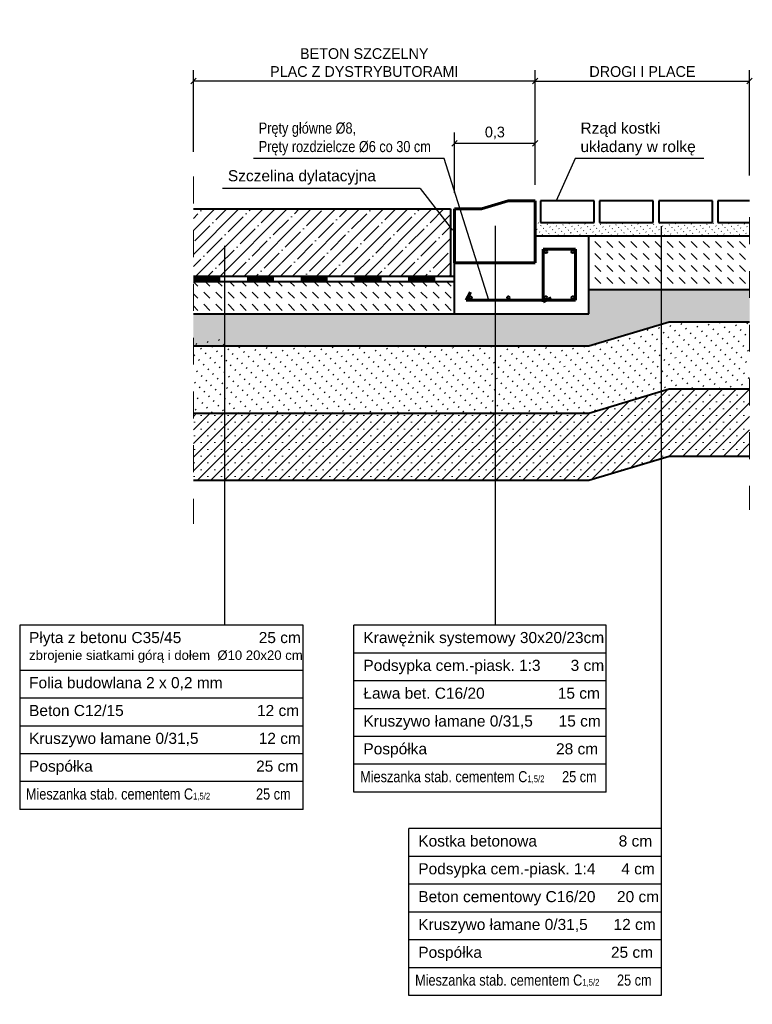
# Model space of a CAD drawing. Header units: millimetres. Extents: x 104.4 to 145.9, y 287.2 to 338.2.
# Tile 12 of 12: x 136.5 to 139.3, y 323 to 326.7. Entities that reach past the tile are written whole.
import ezdxf

# ---------------------------------------------------------------- set-up
doc = ezdxf.new("R2010")
doc.units = ezdxf.units.MM
doc.linetypes.add('ACAD_ISO03W100', pattern=[30, 12, -18])
doc.linetypes.add('DASHED2', pattern=[9.525, 6.35, -3.175])
doc.layers.get('0').update_dxf_attribs({"lineweight": 40})
for name, color, linetype, lineweight in [('beton', 5, 'Continuous', 60), ('IZOLACJA', 6, 'ACAD_ISO03W100', 100), ('kostka', 7, 'Continuous', 40), ('opis', 7, 'Continuous', 25), ('POSPÓŁKA', 1, 'Continuous', 40), ('wymiary', 5, 'Continuous', 15), ('wypełnienie', 3, 'Continuous', 13)]:
    doc.layers.add(name, color=color, linetype=linetype, lineweight=lineweight)
doc.dimstyles.new('Copy of ISO-25', dxfattribs={"dimtxt": 0.04, "dimasz": 0.02, "dimexe": 0.04, "dimexo": 0.06, "dimgap": 0.015, "dimtad": 1, "dimtxsty": 'Standard', "dimblk": 'OBLIQUE', "dimcen": 2.5, "dimadec": 0, "dimazin": 0, "dimtfac": 1, "dimtmove": 0, "dimatfit": 3, "dimfxl": 1, "dimarcsym": 0})

# ---------------------------------------------------------------- blocks, each defined once
blk = doc.blocks.new('_Oblique')
at = {"layer": 'beton', "color": 0, "lineweight": -2}
blk.add_line((-0.5, -0.5), (0.5, 0.5), dxfattribs=at)
blk = doc.blocks.new('*D989')
at = {"layer": 'Defpoints', "color": 0, "transparency": 16777216}
for p in [(137.1887, 326.4768), (138.4613, 326.226), (137.1887, 326.1528)]:
    blk.add_point(p, dxfattribs=at)
at = {"layer": 'wymiary', "color": 0, "lineweight": -2, "transparency": 16777216}
for p, q in [((137.1887, 326.2128), (137.1887, 326.5168)), ((138.4613, 326.286), (138.4613, 326.5168)), ((138.4613, 326.4768), (137.1887, 326.4768))]:
    blk.add_line(p, q, dxfattribs=at)
at = {"layer": 'wymiary', "color": 0, "lineweight": -2, "transparency": 16777216, "xscale": 0.02, "yscale": 0.02, "zscale": 0.02, "rotation": 180}
blk.add_blockref('_Oblique', (137.1887, 326.4768), dxfattribs=at)
at = {"layer": 'wymiary', "color": 0, "lineweight": -2, "transparency": 16777216, "xscale": 0.02, "yscale": 0.02, "zscale": 0.02}
blk.add_blockref('_Oblique', (138.4613, 326.4768), dxfattribs=at)
at = {"layer": 'wymiary', "color": 0, "transparency": 16777216, "insert": (137.825, 326.5452), "char_height": 0.04, "attachment_point": 5}
blk.add_mtext('BETON SZCZELNY\\PPLAC Z DYSTRYBUTORAMI', dxfattribs=at)
blk = doc.blocks.new('*D990')
at = {"layer": 'Defpoints', "color": 0, "transparency": 16777216}
for p in [(139.2599, 326.4768), (138.4613, 326.226), (139.2599, 326.0656)]:
    blk.add_point(p, dxfattribs=at)
at = {"layer": 'wymiary', "color": 0, "lineweight": -2, "transparency": 16777216}
for p, q in [((138.4613, 326.286), (138.4613, 326.5168)), ((139.2599, 326.1256), (139.2599, 326.5168)), ((138.4613, 326.4768), (139.2599, 326.4768))]:
    blk.add_line(p, q, dxfattribs=at)
at = {"layer": 'wymiary', "color": 0, "lineweight": -2, "transparency": 16777216, "xscale": 0.02, "yscale": 0.02, "zscale": 0.02, "rotation": 180}
blk.add_blockref('_Oblique', (138.4613, 326.4768), dxfattribs=at)
at = {"layer": 'wymiary', "color": 0, "lineweight": -2, "transparency": 16777216, "xscale": 0.02, "yscale": 0.02, "zscale": 0.02}
blk.add_blockref('_Oblique', (139.2599, 326.4768), dxfattribs=at)
at = {"layer": 'wymiary', "color": 0, "transparency": 16777216, "insert": (138.8606, 326.5118), "char_height": 0.04, "attachment_point": 5}
blk.add_mtext('DROGI I PLACE', dxfattribs=at)
blk = doc.blocks.new('A$C0FD45B9F')
at = {"layer": 'beton'}
for p, q in [((0, -0.2), (0, 0)), ((0, 0), (0.1, 0)), ((0.2, 0.03), (0.1, 0)), ((0.3, 0.03), (0.2, 0.03)), ((0.3, -0.2), (0.3, 0.03)), ((0, -0.2), (0.3, -0.2))]:
    blk.add_line(p, q, dxfattribs=at)
blk = doc.blocks.new('*D991')
at = {"layer": 'Defpoints', "color": 0, "transparency": 16777216}
for p in [(138.4613, 326.2449), (138.4613, 326.0306), (138.1613, 326.0006)]:
    blk.add_point(p, dxfattribs=at)
at = {"layer": 'wymiary', "color": 0, "lineweight": -2, "transparency": 16777216}
for p, q in [((138.1613, 326.0606), (138.1613, 326.2849)), ((138.4613, 326.0906), (138.4613, 326.2849)), ((138.1613, 326.2449), (138.4613, 326.2449))]:
    blk.add_line(p, q, dxfattribs=at)
at = {"layer": 'wymiary', "color": 0, "lineweight": -2, "transparency": 16777216, "xscale": 0.02, "yscale": 0.02, "zscale": 0.02, "rotation": 180}
blk.add_blockref('_Oblique', (138.1613, 326.2449), dxfattribs=at)
at = {"layer": 'wymiary', "color": 0, "lineweight": -2, "transparency": 16777216, "xscale": 0.02, "yscale": 0.02, "zscale": 0.02}
blk.add_blockref('_Oblique', (138.4613, 326.2449), dxfattribs=at)
at = {"layer": 'wymiary', "color": 0, "transparency": 16777216, "insert": (138.3113, 326.2833), "char_height": 0.04, "attachment_point": 5}
blk.add_mtext('0,3', dxfattribs=at)

msp = doc.modelspace()

# ---------------------------------------------------------------- hatches: boundary and pattern name
at = {"layer": 'POSPÓŁKA'}
h = msp.add_hatch(dxfattribs=at)
h.set_pattern_fill('ACAD_ISO07W100', color=256, scale=0.007, angle=315, style=0)
h.set_pattern_definition([(315, (-0.660316, -0.532436), (0.0247487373, 0.0247487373), [0.0035, -0.021])])
h.paths.add_polyline_path([(137.3046, 325.5206), (137.1887, 325.5206), (137.1887, 325.2406), (137.3046, 325.2406)])
h.paths.add_polyline_path([(138.3139, 325.4906), (137.3046, 325.4906), (137.3046, 325.2406), (138.3139, 325.2406)])
h.paths.add_polyline_path([(138.9302, 325.5715), (138.6613, 325.4906), (138.32, 325.4906), (138.3139, 325.2406), (138.6613, 325.2406), (138.9302, 325.3215)])
h.paths.add_polyline_path([(139.2521, 325.5806), (138.9528, 325.5806), (138.9302, 325.5715), (138.9302, 325.3215), (138.9606, 325.3306), (139.2599, 325.3306)])
at = {"layer": 'wypełnienie'}
h = msp.add_hatch(dxfattribs=at)
h.set_pattern_fill('ANSI35', color=256, scale=0.01, style=0)
h.set_pattern_definition([(45, (-7.713407, 30.86873), (-0.04490128, 0.04490128), []), (45, (-7.668505, 30.86873), (-0.04490128, 0.04490128), [0.079375, -0.015875, 0, -0.015875])])
h.paths.add_polyline_path([(138.1463, 325.9806), (138.1413, 326.0006), (137.1887, 326.0006), (137.1887, 325.7506), (138.1463, 325.7506)])
h = msp.add_hatch(dxfattribs=at)
h.set_pattern_fill('ACAD_ISO07W100', color=256, scale=0.004, angle=315, style=0)
h.set_pattern_definition([(315, (11.321338, 29.655964), (0.0141421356, 0.0141421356), [0.002, -0.012])])
h.paths.add_polyline_path([(139.2599, 325.9006), (139.2599, 325.9506), (138.7556, 325.9506), (138.7556, 325.9006)])
h.paths.add_polyline_path([(138.7556, 325.9006), (138.7556, 325.9506), (138.4613, 325.9506), (138.4613, 325.9006)])
h = msp.add_hatch(dxfattribs=at)
h.set_pattern_fill('DASH', color=256, scale=0.01, angle=315, style=0)
h.set_pattern_definition([(315, (12.106662, 38.466703), (0.0449012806, -1e-17), [0.03175, -0.03175])])
h.paths.add_polyline_path([(139.2599, 325.9006), (138.6613, 325.9006), (138.6613, 325.7006), (139.2599, 325.7006)])
h = msp.add_hatch(dxfattribs=at)
h.set_pattern_fill('DASH', color=256, scale=0.01, angle=315, style=0)
h.set_pattern_definition([(315, (-7.713407, 30.86873), (0.0449012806, -1e-17), [0.03175, -0.03175])])
h.paths.add_polyline_path([(137.6764, 325.7306), (137.1887, 325.7306), (137.1887, 325.6106), (137.6764, 325.6106)])
h.paths.add_polyline_path([(138.1613, 325.7306), (137.6764, 325.7306), (137.6764, 325.6106), (138.1613, 325.6106)])
h = msp.add_hatch(dxfattribs=at)
h.set_pattern_fill('TRIANG', color=256, scale=0.004, angle=20, style=0)
h.set_pattern_definition([(80, (0, 9.0808), (-0.0291862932, 0.024490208), [0.01905, -0.01905]), (140, (0, 9.0808), (-0.0358022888, -0.0130309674), [0.01905, -0.01905]), (20, (-0.014593, 9.093046), (0.0066159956, 0.0375211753), [0.01905, -0.01905])])
h.paths.add_polyline_path([(137.6764, 325.6106), (137.1887, 325.6106), (137.1887, 325.4906), (137.6764, 325.4906)])
h.paths.add_polyline_path([(138.9523, 325.5781), (139.086, 325.5806), (139.086, 325.7006), (138.6613, 325.7006), (138.6613, 325.6106), (137.6764, 325.6106), (137.6764, 325.4906), (138.6613, 325.4906)])
h.paths.add_polyline_path([(139.2599, 325.7006), (139.086, 325.7006), (139.086, 325.5806), (139.2599, 325.5806)])
h = msp.add_hatch(dxfattribs=at)
h.set_pattern_fill('SACNCR', color=256, scale=0.015, style=0)
h.set_pattern_definition([(45, (-0.660316, -0.532436), (-0.0252569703, 0.0252569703), []), (45, (-0.63506, -0.532436), (-0.0252569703, 0.0252569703), [0, -0.03571875])])
h.paths.add_polyline_path([(137.3046, 325.2406), (137.1887, 325.2406), (137.1887, 324.9906), (137.3046, 324.9906)])
h.paths.add_polyline_path([(137.3046, 325.2406), (137.3046, 324.9906), (138.6613, 324.9906), (138.9302, 325.0715), (138.9302, 325.3215), (138.6613, 325.2406)])
h.paths.add_polyline_path([(139.2599, 325.3306), (138.9606, 325.3306), (138.9302, 325.3215), (138.9302, 325.0715), (138.9606, 325.0806), (139.2599, 325.0806)])

# ---------------------------------------------------------------- linework, layer by layer
at = {"linetype": 'DASHED2', "lineweight": 13, "ltscale": 0.01}
for p, q in [((137.1887, 326.1213), (137.1887, 324.8288)), ((139.2599, 325.9696), (139.2599, 324.8807))]:
    msp.add_line(p, q, dxfattribs=at)
for p, q in [((137.1887, 326.0006), (138.1463, 326.0006)), ((138.1463, 326.0006), (138.1463, 325.7506)), ((138.4613, 325.9006), (139.2599, 325.9006)), ((138.6613, 325.6106), (138.6613, 325.9006)), ((138.1613, 325.6106), (138.1613, 325.8006)), ((137.1887, 325.7506), (138.1613, 325.7506)), ((137.1887, 325.7306), (138.1613, 325.7306)), ((138.6613, 325.7006), (139.2599, 325.7006)), ((137.1887, 325.6106), (138.6613, 325.6106)), ((138.6613, 325.4906), (138.9606, 325.5806)), ((138.9606, 325.5806), (139.2599, 325.5806)), ((137.1887, 325.4906), (138.6613, 325.4906)), ((138.6613, 325.2406), (138.9606, 325.3306)), ((138.9606, 325.3306), (139.2599, 325.3306)), ((137.1887, 325.2406), (138.6613, 325.2406)), ((138.6613, 324.9906), (138.9606, 325.0806)), ((138.9606, 325.0806), (139.2599, 325.0806)), ((137.1887, 324.9906), (138.6613, 324.9906))]:
    msp.add_line(p, q)
for centre in [(138.5013, 325.8406), (138.6013, 325.8406), (138.2213, 325.6706), (138.3613, 325.6706), (138.5013, 325.6706), (138.6013, 325.6706)]:
    msp.add_circle(centre, 0.005)
at = {"layer": 'beton'}
for p, q in [((138.4913, 325.8506), (138.6113, 325.8506)), ((138.4913, 325.6543), (138.4913, 325.8506)), ((138.6113, 325.8506), (138.6113, 325.6606)), ((138.2049, 325.6606), (138.2201, 325.6903)), ((138.2049, 325.6606), (138.6113, 325.6606)), ((138.4913, 325.6543), (138.521, 325.6694))]:
    msp.add_line(p, q, dxfattribs=at)
at = {"layer": 'IZOLACJA', "ltscale": 0.003}
msp.add_line((137.1887, 325.7406), (138.1613, 325.7406), dxfattribs=at)
at = {"layer": 'kostka'}
for p, q in [((138.4813, 326.0306), (138.4813, 325.9506)), ((138.6813, 326.0306), (138.4813, 326.0306)), ((138.6813, 325.9506), (138.6813, 326.0306)), ((138.9013, 326.0306), (138.7013, 326.0306)), ((138.7013, 326.0306), (138.7013, 325.9506)), ((138.9013, 325.9506), (138.9013, 326.0306)), ((139.1213, 326.0306), (138.9213, 326.0306)), ((138.9213, 326.0306), (138.9213, 325.9506)), ((139.1213, 325.9506), (139.1213, 326.0306)), ((139.1413, 326.0306), (139.1413, 325.9506)), ((139.2599, 326.0306), (139.1413, 326.0306)), ((138.4813, 325.9506), (138.6813, 325.9506)), ((138.7013, 325.9506), (138.9013, 325.9506)), ((138.9213, 325.9506), (139.1213, 325.9506)), ((139.1413, 325.9506), (139.2599, 325.9506))]:
    msp.add_line(p, q, dxfattribs=at)
at = {"layer": 'opis'}
for p, q in [((138.1222, 326.1885), (137.4123, 326.1885)), ((138.2891, 325.6606), (138.1222, 326.1885)), ((138.6102, 326.1885), (138.5397, 326.0306)), ((139.0894, 326.1885), (138.6102, 326.1885)), ((138.0337, 326.0765), (137.2975, 326.0765)), ((138.0337, 326.0765), (138.1534, 325.9221)), ((138.3139, 324.4514), (138.3139, 325.9376)), ((138.9302, 325.9363), (138.9302, 323.6942)), ((137.3046, 325.8638), (137.3046, 324.4514)), ((136.542, 324.4514), (136.542, 323.7655)), ((137.5979, 324.4514), (136.542, 324.4514)), ((137.5979, 323.7655), (137.5979, 324.4514)), ((138.7258, 324.4514), (137.7867, 324.4514)), ((137.7867, 323.83), (137.7867, 324.4514)), ((138.7258, 323.83), (138.7258, 324.4514)), ((138.7258, 324.3478), (137.7867, 324.3478)), ((137.5979, 324.2833), (136.542, 324.2833)), ((138.7258, 324.2443), (137.7867, 324.2443)), ((137.5979, 324.1798), (136.542, 324.1798)), ((138.7258, 324.1407), (137.7867, 324.1407)), ((137.5979, 324.0762), (136.542, 324.0762)), ((138.7258, 324.0371), (137.7867, 324.0371)), ((137.5979, 323.9726), (136.542, 323.9726)), ((138.7258, 323.9336), (137.7867, 323.9336)), ((137.5979, 323.8691), (136.542, 323.8691)), ((138.7258, 323.83), (137.7867, 323.83)), ((137.5979, 323.7655), (136.542, 323.7655)), ((138.9302, 323.6942), (137.9912, 323.6942)), ((137.9912, 323.0728), (137.9912, 323.6942)), ((138.9302, 323.6942), (138.9302, 323.0728)), ((138.9302, 323.5906), (137.9912, 323.5906)), ((138.9302, 323.4871), (137.9912, 323.4871)), ((138.9302, 323.3835), (137.9912, 323.3835)), ((138.9302, 323.2799), (137.9912, 323.2799)), ((138.9302, 323.1764), (137.9912, 323.1764)), ((138.9302, 323.0728), (137.9912, 323.0728))]:
    msp.add_line(p, q, dxfattribs=at)

# ---------------------------------------------------------------- block references
at = {"layer": 'beton'}
msp.add_blockref('A$C0FD45B9F', (138.1613, 326.0006), dxfattribs=at)

# ---------------------------------------------------------------- texts
at = {"layer": 'opis', "char_height": 0.04125, "attachment_point": 1}
for s, insert, width in [('{\\fArial Narrow|b0|i0|c238|p34;Pręty główne %%C8, \\PPręty rozdzielcze %%C6 co 30 cm }', (137.432, 326.3223), 0.9041), ('{\\fArial|b0|i0|c238|p34;Rząd kostki \\Pukładany w rolkę}', (138.63, 326.3223), 0.9041), ('{\\fArial|b0|i0|c238|p34;Szczelina dylatacyjna }', (137.3172, 326.1449), 0.9041), ('{\\fArial|b0|i0|c238|p34;Płyta z betonu C35/45                  25 cm\\P\\H0.84848x;zbrojenie siatkami górą i dołem  %%C10 20x20 cm }', (136.5769, 324.4261), 1.021), ('{\\fArial|b0|i0|c238|p34;Krawężnik systemowy 30x20/23cm}', (137.8217, 324.4261), 0.9041), ('{\\fArial|b0|i0|c238|p34;Podsypka cem.-piask. 1:3       3 cm}', (137.8217, 324.3226), 0.9041), ('{\\fArial|b0|i0|c238|p34;Folia budowlana 2 x 0,2 mm}', (136.5769, 324.2581), 1.021), ('{\\fArial|b0|i0|c238|p34;Ława bet. C16/20                 15 cm}', (137.8217, 324.219), 0.9041), ('{\\fArial|b0|i0|c238|p34;Beton C12/15                               12 cm}', (136.5769, 324.1545), 1.02102), ('{\\fArial|b0|i0|c238|p34;Kruszywo łamane 0/31,5      15 cm}', (137.8217, 324.1154), 0.904064), ('{\\fArial|b0|i0|c238|p34;Kruszywo łamane 0/31,5              12 cm}', (136.5769, 324.0509), 1.02102), ('{\\fArial|b0|i0|c238|p34;Pospółka                              28 cm }', (137.8217, 324.0119), 0.904064), ('{\\fArial|b0|i0|c238|p34;Pospółka                                      25 cm }', (136.5769, 323.9474), 1.020997), ('{\\fArial Narrow|b0|i0|c238|p34;Mieszanka stab. cementem C\\H0.60606x;1,5/2\\H1.65x;     25 cm }', (137.8098, 323.9083), 1.039932), ('{\\fArial Narrow|b0|i0|c238|p34;Mieszanka stab. cementem C\\H0.60606x;1,5/2\\H1.65x;             25 cm }', (136.5651, 323.8438), 1.039932), ('{\\fArial|b0|i0|c238|p34;Kostka betonowa                   8 cm }', (138.0261, 323.6689), 0.9041), ('{\\fArial|b0|i0|c238|p34;Podsypka cem.-piask. 1:4      4 cm}', (138.0261, 323.5654), 0.9041), ('{\\fArial|b0|i0|c238|p34;Beton cementowy C16/20     20 cm}', (138.0261, 323.4618), 0.9041), ('{\\fArial|b0|i0|c238|p34;Kruszywo łamane 0/31,5      12 cm}', (138.0261, 323.3582), 0.904064), ('{\\fArial|b0|i0|c238|p34;Pospółka                              25 cm }', (138.0261, 323.2547), 0.904064), ('{\\fArial Narrow|b0|i0|c238|p34;Mieszanka stab. cementem C\\H0.60606x;1,5/2\\H1.65x;     25 cm }', (138.0143, 323.1511), 1.039932)]:
    msp.add_mtext(s, dxfattribs=dict(at, insert=insert, width=width))

# ---------------------------------------------------------------- dimensions: what is measured, and where the dimension line sits
at = {"layer": 'wymiary'}
dim = msp.add_linear_dim(base=(137.1887, 326.4768), p1=(138.4613, 326.226), p2=(137.1887, 326.1528), text='BETON SZCZELNY\\PPLAC Z DYSTRYBUTORAMI', dimstyle='Copy of ISO-25', dxfattribs=at)
dim.commit()
dim.dimension.update_dxf_attribs({"geometry": '*D989', "text_midpoint": (137.825, 326.4768), "dimtype": 160})
dim = msp.add_linear_dim(base=(139.2599, 326.4768), p1=(138.4613, 326.226), p2=(139.2599, 326.0656), text='DROGI I PLACE', dimstyle='Copy of ISO-25', dxfattribs=at)
dim.commit()
dim.dimension.update_dxf_attribs({"geometry": '*D990', "text_midpoint": (138.8606, 326.5118)})
dim = msp.add_linear_dim(base=(138.4613, 326.2449), p1=(138.1613, 326.0006), p2=(138.4613, 326.0306), dimstyle='Copy of ISO-25', dxfattribs=at)
dim.commit()
dim.dimension.update_dxf_attribs({"geometry": '*D991', "text_midpoint": (138.3113, 326.2833)})

doc.saveas('drawing.dxf')
